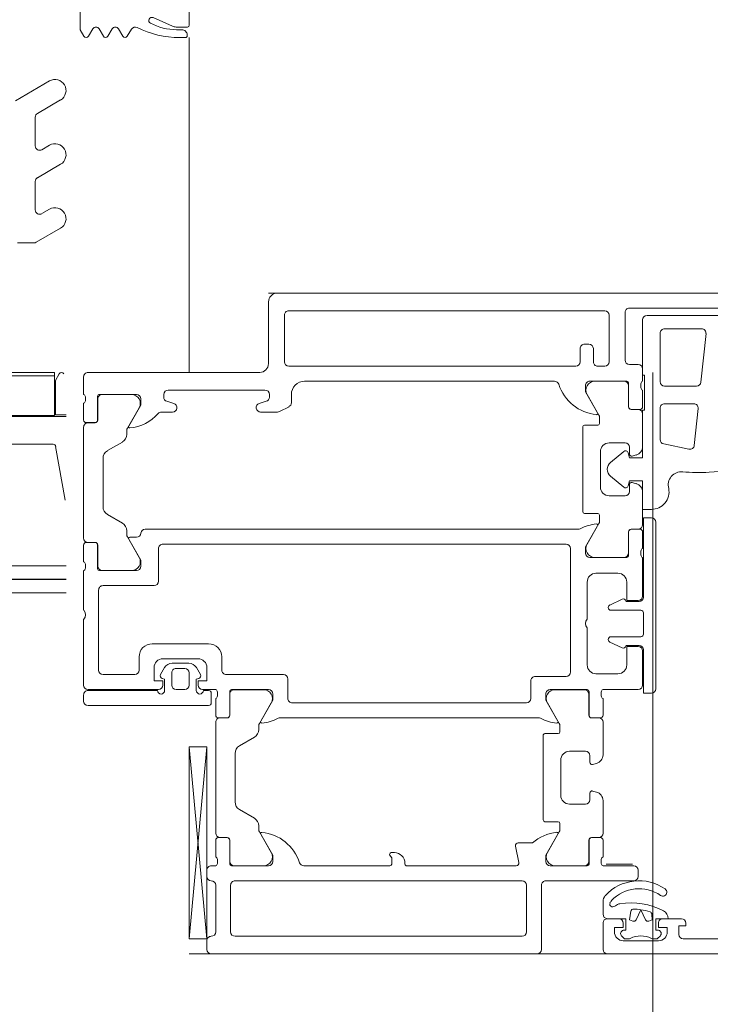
# Model space of a CAD drawing. Header units: centimetres. Extents: x -1631 to 21770, y -8842 to 3590.
# Tile 88 of 142: x 336.45 to 344.3, y 1663.55 to 1674.73. Entities that reach past the tile are written whole.
import ezdxf

# ---------------------------------------------------------------- set-up
doc = ezdxf.new("R2010")
doc.units = ezdxf.units.CM
for name, color, linetype, lineweight in [('A-DETL-GENF', 92, 'Continuous', 9), ('A-DOOR', 31, 'Continuous', 13), ('A-GLAZ-CWMG', 51, 'Continuous', 9), ('A-WALL-IDEN', 211, 'Continuous', 13)]:
    doc.layers.add(name, color=color, linetype=linetype, lineweight=lineweight)

# ---------------------------------------------------------------- blocks, each defined once
blk = doc.blocks.new('Schueco_FWS_ADS-75-SimplySmart_inw_Family-02 - FWS SI insert unit 90-2368395-6_piętro IV __13_80 m_ - stan projektowany')
at = {"layer": 'A-DETL-GENF'}
for p, q in [((-75.5, 6.6), (75.5, 6.6)), ((74.6, -0.9), (-74.6, -0.9))]:
    blk.add_line(p, q, dxfattribs=at)
at = {"layer": 'A-DOOR'}
for p, q in [((75.25, 6.6), (71.55, 6.6)), ((70.8, 6.25), (70.8, 6.55)), ((71.5, 6.55), (71.5, 5.82)), ((75.3, 6.45), (75.3, 6.55)), ((68.6, 6.43), (69.89, 6.43)), ((70.176, 6.421), (70.152, 6.397)), ((70.17, 6.45), (70.57, 6.45)), ((70.227, 6.43), (70.197, 6.43)), ((70.543, 6.43), (70.513, 6.43)), ((70.588, 6.397), (70.564, 6.421)), ((71.72, 6.4), (74.98, 6.4)), ((75.3, 4.249), (75.5, 6.43)), ((71.67, 5.82), (71.67, 6.35)), ((75.03, 6.35), (75.03, 5.82)), ((75.2, 5.82), (75.2, 6.35)), ((69.91, 6.2), (70.12, 6.2)), ((70.62, 6.2), (70.75, 6.2)), ((70.4, 5.72), (70.4, 5.65)), ((71.45, 5.77), (70.45, 5.77)), ((74.98, 5.77), (71.72, 5.77)), ((75.3, 5.65), (75.3, 5.72)), ((70.45, 5.6), (70.8, 5.6)), ((70.979, 5.6), (71.4, 5.6)), ((71.01, 5.599), (71.344, 5.599)), ((71.786, 5.6), (73.03, 5.6)), ((73.22, 5.6), (74.2, 5.6)), ((74.6, 5.6), (75.021, 5.6)), ((74.99, 5.599), (74.656, 5.599)), ((75.2, 5.6), (75.25, 5.6)), ((70.765, 5.58), (70.465, 5.58)), ((70.8, 5.5), (70.8, 5.31)), ((70.82, 5.572), (70.82, 5.528)), ((70.959, 5.31), (70.959, 5.58)), ((70.96, 5.309), (70.96, 5.549)), ((71.794, 5.376), (71.757, 5.564)), ((73.05, 5.58), (73.05, 5.57)), ((75.04, 5.309), (75.04, 5.549)), ((75.041, 5.58), (75.041, 5.31)), ((75.18, 5.528), (75.18, 5.572)), ((75.2, 5.31), (75.2, 5.5)), ((71.431, 5.449), (71.297, 5.216)), ((73.17, 5.45), (73.205, 5.45)), ((74.569, 5.449), (74.703, 5.216)), ((70.83, 5.28), (70.929, 5.28)), ((70.85, 5.279), (70.93, 5.279)), ((71.6, 5.34), (71.764, 5.34)), ((75.15, 5.279), (75.07, 5.279)), ((75.071, 5.28), (75.17, 5.28)), ((70.8, 4.859), (70.8, 5.229)), ((71.29, 5.191), (71.29, 5.12)), ((74.71, 5.191), (74.71, 5.147)), ((75.2, 3.971), (75.2, 5.229)), ((71.31, 5.1), (71.46, 5.1)), ((71.48, 5.08), (71.48, 4.12)), ((74.76, 5.06), (74.93, 4.962)), ((70.95, 4.85), (70.95, 4.775)), ((71.18, 4.9), (71, 4.9)), ((74.98, 4.875), (74.98, 4.325)), ((70.919, 4.751), (70.874, 4.763)), ((71.28, 4.4), (71.28, 4.8)), ((70.874, 4.437), (70.919, 4.449)), ((70.95, 4.425), (70.95, 4.35)), ((70.8, 3.971), (70.8, 4.341)), ((71, 4.3), (71.18, 4.3)), ((74.93, 4.238), (74.76, 4.14)), ((71.29, 4.08), (71.29, 4.009)), ((71.46, 4.1), (71.31, 4.1)), ((74.71, 4.053), (74.71, 4.009)), ((70.929, 3.92), (70.83, 3.92)), ((70.93, 3.921), (70.85, 3.921)), ((71.297, 3.984), (71.431, 3.751)), ((74.467, 3.92), (71.533, 3.92)), ((74.703, 3.984), (74.569, 3.751)), ((75.07, 3.921), (75.15, 3.921)), ((75.17, 3.92), (75.071, 3.92)), ((70.8, 3.89), (70.8, 3.7)), ((70.959, 3.62), (70.959, 3.89)), ((70.96, 3.651), (70.96, 3.891)), ((75.04, 3.651), (75.04, 3.891)), ((75.041, 3.89), (75.041, 3.62)), ((75.2, 3.7), (75.2, 3.89)), ((71.62, 3.5), (71.62, 3.7)), ((71.67, 3.75), (74.33, 3.75)), ((74.38, 3.7), (74.38, 3.48)), ((75.25, 3.64), (75.25, 3.75)), ((75.28, 3.78), (76.65, 3.78)), ((76.7, 3.73), (76.7, 3.66)), ((70.2, 3.59), (70.2, 1.7)), ((70.8, 3.6), (70.4, 3.6)), ((70.82, 3.672), (70.82, 3.628)), ((71.4, 3.6), (70.979, 3.6)), ((71.344, 3.601), (71.01, 3.601)), ((75.021, 3.6), (74.6, 3.6)), ((74.656, 3.601), (74.99, 3.601)), ((75.18, 3.628), (75.18, 3.672)), ((75.35, 3.6), (75.2, 3.6)), ((75.34, 3.61), (75.28, 3.61)), ((75.55, 3.6), (75.65, 3.6)), ((76.65, 3.6), (75.85, 3.6)), ((76.65, 3.61), (75.86, 3.61)), ((70.35, 3.55), (70.35, 3.16)), ((75.5, 3.41), (75.5, 3.55)), ((75.7, 3.55), (75.7, 3.41)), ((76.7, 2.8), (76.7, 3.55)), ((70.63, 3.42), (70.88, 3.42)), ((71.17, 2), (71.17, 3.4)), ((71.22, 3.45), (71.57, 3.45)), ((74.43, 3.43), (75.08, 3.43)), ((75.13, 3.38), (75.13, 3.23)), ((75.419, 3.35), (75.374, 3.429)), ((75.65, 3.36), (75.55, 3.36)), ((75.826, 3.429), (75.781, 3.35)), ((76.07, 3.23), (76.07, 3.38)), ((76.12, 3.43), (76.48, 3.43)), ((76.53, 3.38), (76.53, 2.47)), ((70.98, 3.32), (70.98, 2.9)), ((75.8, 3.25), (75.4, 3.25)), ((75.694, 3.3), (75.506, 3.3)), ((70.54, 3.1), (70.39, 3.1)), ((70.723, 3.06), (70.581, 3.126)), ((70.74, 3.03), (70.74, 3.033)), ((75.28, 3.08), (75.92, 3.08)), ((70.34, 2.73), (70.34, 2.97)), ((70.37, 3), (70.71, 3)), ((70.98, 2.8), (70.98, 2.38)), ((70.71, 2.7), (70.37, 2.7)), ((76.7, 2.25), (76.7, 2.7)), ((70.39, 2.6), (70.54, 2.6)), ((70.581, 2.574), (70.723, 2.64)), ((70.74, 2.667), (70.74, 2.67)), ((70.35, 2.54), (70.35, 2.1)), ((75.85, 2.37), (75.85, 2)), ((76.48, 2.42), (75.9, 2.42)), ((70.88, 2.28), (70.63, 2.28)), ((76.1, 2.25), (76.521, 2.25)), ((76.49, 2.249), (76.156, 2.249)), ((76.54, 1.959), (76.54, 2.199)), ((76.541, 2.23), (76.541, 1.96)), ((76.68, 2.178), (76.68, 2.222)), ((76.7, 1.96), (76.7, 2.15)), ((70.37, 2.072), (70.37, 2.028)), ((70.509, 1.81), (70.509, 2.08)), ((70.51, 2.049), (70.51, 1.809)), ((70.529, 2.1), (70.95, 2.1)), ((70.894, 2.099), (70.56, 2.099)), ((76.069, 2.099), (76.203, 1.866)), ((70.35, 2), (70.35, 1.81)), ((70.847, 1.716), (70.981, 1.949)), ((75.8, 1.95), (71.22, 1.95)), ((76.65, 1.929), (76.57, 1.929)), ((76.571, 1.93), (76.67, 1.93)), ((76.099, 1.87), (76.176, 1.87)), ((76.21, 1.841), (76.21, 1.797)), ((76.7, 0.621), (76.7, 1.879)), ((70.35, 1.729), (70.35, 1.359)), ((70.38, 1.78), (70.479, 1.78)), ((70.48, 1.779), (70.4, 1.779)), ((70.84, 1.62), (70.84, 1.691)), ((71.083, 1.78), (76, 1.78)), ((76.26, 1.71), (76.43, 1.612)), ((71.01, 1.6), (70.86, 1.6)), ((71.03, 0.62), (71.03, 1.58)), ((76.48, 1.525), (76.48, 0.975)), ((70.5, 1.275), (70.5, 1.35)), ((70.55, 1.4), (70.73, 1.4)), ((70.424, 1.263), (70.469, 1.251)), ((70.716, 1.177), (70.564, 1.304)), ((70.83, 1.3), (70.83, 0.9)), ((70.564, 0.896), (70.716, 1.023)), ((70.469, 0.949), (70.424, 0.937)), ((70.5, 0.85), (70.5, 0.925)), ((69.72, 0.41), (69.764, 0.829)), ((69.824, 0.872), (70.11, 0.811)), ((70.35, 0.841), (70.35, 0.471)), ((70.73, 0.8), (70.55, 0.8)), ((76.43, 0.888), (76.26, 0.79)), ((70.15, 0.763), (70.15, 0.405)), ((76.21, 0.703), (76.21, 0.659)), ((70.84, 0.509), (70.84, 0.58)), ((70.86, 0.6), (71.01, 0.6)), ((76.203, 0.634), (76.069, 0.401)), ((76.57, 0.571), (76.65, 0.571)), ((76.67, 0.57), (76.571, 0.57)), ((70.981, 0.251), (70.847, 0.484)), ((74.69, 0.45), (74.499, 0.45)), ((75.817, 0.45), (75.69, 0.45)), ((76.54, 0.301), (76.54, 0.541)), ((76.541, 0.54), (76.541, 0.27)), ((76.7, 0.35), (76.7, 0.54)), ((70.1, 0.355), (69.769, 0.355)), ((70.35, 0.39), (70.35, 0.2)), ((70.479, 0.42), (70.38, 0.42)), ((70.4, 0.421), (70.48, 0.421)), ((70.509, 0.12), (70.509, 0.39)), ((70.51, 0.391), (70.51, 0.151)), ((74.34, 0.344), (74.34, 0.25)), ((74.476, 0.445), (74.367, 0.389)), ((74.625, 0.328), (74.705, 0.352)), ((75.675, 0.352), (75.755, 0.328)), ((74.59, 0.25), (74.59, 0.28)), ((75.79, 0.28), (75.79, 0.25)), ((76.521, 0.25), (76.1, 0.25)), ((76.156, 0.251), (76.49, 0.251)), ((76.68, 0.278), (76.68, 0.322)), ((76.7, 0.05), (76.7, 0.25)), ((69.738, 0.155), (70.1, 0.155)), ((70.37, 0.172), (70.37, 0.128)), ((75.74, 0.2), (74.64, 0.2)), ((69.63, -0.44), (69.688, 0.11)), ((70.15, 0.105), (70.15, -0.445)), ((70.35, 0.1), (70.35, -0.04)), ((70.95, 0.1), (70.529, 0.1)), ((70.56, 0.101), (70.894, 0.101)), ((74.19, 0.1), (71.35, 0.1)), ((74.7, 0), (76.65, 0)), ((70.4, -0.09), (70.5, -0.09)), ((70.78, -0.07), (70.86, -0.07)), ((71.11, -0.07), (74.37, -0.07)), ((74.6, -0.8), (74.6, -0.1)), ((70.55, -0.14), (70.55, -0.68)), ((70.73, -0.65), (70.73, -0.12)), ((70.91, -0.12), (70.91, -0.27)), ((71.06, -0.27), (71.06, -0.12)), ((74.42, -0.12), (74.42, -0.65)), ((70.96, -0.32), (71.01, -0.32)), ((70.1, -0.495), (69.68, -0.495)), ((69.45, -0.645), (70.3, -0.645)), ((70.5, -0.73), (69.21, -0.73)), ((74.37, -0.7), (70.78, -0.7)), ((68.35, -0.9), (74.5, -0.9))]:
    blk.add_line(p, q, dxfattribs=at)
at = {"layer": 'A-DOOR', "flags": 128}
for points in [[(70.75, 6.6), (62.1, 6.6), (62.1, 6.26), (62.21, 6.15), (62.27, 6.15), (62.27, 6.32)], [(69.94, 6.38), (69.94, 6.28), (69.86, 6.28), (69.86, 6.25)], [(75.5, 4.249), (75.5, 6.43), (75.3, 6.43), (75.3, 4.249), (75.5, 4.249), (75.3, 6.43)], [(70.17, 6.33), (70.2, 6.33), (70.2, 6.2), (70.06, 6.2)], [(70.17, 6.25), (70.17, 6.3), (70.07, 6.3), (70.07, 6.35)], [(70.75, 6.2), (70.54, 6.2), (70.54, 6.33), (70.57, 6.33)], [(70.67, 6.35), (70.67, 6.3), (70.57, 6.3), (70.57, 6.25)], [(70.8, 6.006), (70.8, 6.015), (70.8, 6.15)], [(71.45, 5.55), (71.45, 5.48), (71.312, 5.241)], [(73.225, 5.47), (73.225, 5.477), (73.2, 5.51), (73.2, 5.58)], [(74.688, 5.241), (74.55, 5.48), (74.55, 5.55)], [(71.312, 3.959), (71.45, 3.72), (71.45, 3.65)], [(74.55, 3.65), (74.55, 3.72), (74.688, 3.959)], [(70.34, 3.15), (70.34, 3.64), (70.25, 3.64)], [(75.392, 3.473), (75.42, 3.48), (75.42, 3.61)], [(75.78, 3.61), (75.78, 3.48), (75.808, 3.473)], [(75.3, 3.35), (75.3, 3.5), (75.4, 3.5), (75.4, 3.55)], [(75.8, 3.55), (75.8, 3.5), (75.9, 3.5), (75.9, 3.35)], [(70.4, 3.11), (70.53, 3.11), (70.53, 3.32)], [(70.53, 2.38), (70.53, 2.59), (70.4, 2.59)], [(70.25, 1.65), (70.34, 1.65), (70.34, 2.55)], [(76.188, 1.891), (76.05, 2.13), (76.05, 2.2)], [(71, 2.05), (71, 1.98), (70.862, 1.741)], [(70.516, 1.289), (70.5, 1.23), (70.35, 1.23), (70.35, 1.555), (70.25, 1.555)], [(70.35, -0.595), (70.35, 0.03), (70.33, 0.03), (70.33, 0.43), (70.35, 0.43), (70.35, 0.97), (70.5, 0.97), (70.516, 0.911)], [(76.05, 0.3), (76.05, 0.37), (76.188, 0.609)], [(70.862, 0.459), (71, 0.22), (71, 0.15)]]:
    blk.add_lwpolyline(points, dxfattribs=at)
for points in [[(70.28, 6.227), (70.24, 6.213), (70.246, 6.149), (70.24, 6.213)], [(70.423, 6.212), (70.37, 6.099), (70.317, 6.212), (70.37, 6.099)], [(70.483, 6.115), (70.5, 6.213), (70.46, 6.227), (70.5, 6.213)]]:
    blk.add_lwpolyline(points, close=True, dxfattribs=at)
at = {"layer": 'A-DOOR'}
for centre, radius, start, end in [((70.75, 6.55), 0.05, 0, 90), ((71.55, 6.55), 0.05, 90, 180), ((75.25, 6.55), 0.05, 0, 90), ((69.89, 6.38), 0.05, 0, 90), ((70.17, 6.35), 0.1, 90, 180), ((70.18, 6.369), 0.04, 135, 255.5225), ((70.197, 6.4), 0.03, 90, 135), ((70.227, 6.38), 0.05, 62.5107, 90), ((70.37, 6.655), 0.26, 242.5107, 297.4893), ((70.513, 6.38), 0.05, 90, 117.4893), ((70.543, 6.4), 0.03, 45, 90), ((70.57, 6.35), 0.1, 360, 90), ((70.56, 6.369), 0.04, 284.4775, 45), ((71.72, 6.35), 0.05, 90, 180), ((74.98, 6.35), 0.05, 0, 90), ((75.25, 6.35), 0.05, 90, 180), ((75.25, 6.45), 0.05, 270, 0), ((69.91, 6.25), 0.05, 180, 270), ((70.16, 6.2), 0.1, 180, 242.1358), ((70.12, 6.25), 0.05, 270, 0), ((70.275, 6.152), 0.03, 185, 252.5402), ((70.275, 6.152), 0.03, 185, 252.5402), ((70.29, 6.199), 0.03, 25, 110), ((70.29, 6.199), 0.03, 25, 110), ((70.45, 6.199), 0.03, 70, 155), ((70.45, 6.199), 0.03, 70, 155), ((70.62, 6.25), 0.05, 180, 270), ((70.75, 6.25), 0.05, 270, 0), ((70.75, 6.15), 0.05, 0, 90), ((70.482, 6.81), 0.79, 242.1358, 279.1542), ((70.482, 6.81), 0.72, 252.5402, 261.0115), ((70.482, 6.81), 0.72, 252.5402, 261.0115), ((70.482, 6.81), 0.72, 261.0115, 267.5718), ((70.482, 6.81), 0.72, 261.0115, 267.5718), ((70.453, 6.121), 0.03, 267.5718, 350), ((70.453, 6.121), 0.03, 267.5718, 350), ((70.592, 6.129), 0.1, 279.1542, 310.6602), ((70.69, 6.015), 0.05, 77.3108, 130.6602), ((70.694, 6.035), 0.03, 333.1107, 77.3108), ((70.12, 5.9), 0.045, 55.1415, 235.1415), ((70.391, 6.289), 0.519, 235.1415, 317.6099), ((70.391, 6.289), 0.429, 235.1415, 316.838), ((70.623, 6.071), 0.11, 316.838, 333.1107), ((70.7, 6.006), 0.1, 317.6099, 0), ((70.27, 6.029), 0.53, 358.4896, 0), ((71.45, 5.82), 0.05, 270, 0), ((71.72, 5.82), 0.05, 180, 270), ((74.98, 5.82), 0.05, 270, 0), ((75.25, 5.82), 0.05, 180, 270), ((70.45, 5.72), 0.05, 90, 180), ((75.25, 5.72), 0.05, 0, 90), ((70.45, 5.65), 0.05, 180, 270), ((70.79, 5.572), 0.03, 0, 70.5288), ((70.979, 5.58), 0.02, 90, 180), ((71.01, 5.549), 0.05, 90, 180), ((71.344, 5.499), 0.1, 330, 90), ((71.4, 5.55), 0.05, 0, 90), ((71.786, 5.57), 0.03, 90, 191), ((73.03, 5.58), 0.02, 360, 90), ((73.22, 5.58), 0.02, 90, 180), ((74.2, 5.55), 0.05, 17.7484, 90), ((74.6, 5.55), 0.05, 90, 180), ((74.656, 5.499), 0.1, 90, 210), ((74.99, 5.549), 0.05, 0, 90), ((75.021, 5.58), 0.02, 0, 90), ((75.21, 5.572), 0.03, 109.4712, 180), ((75.25, 5.65), 0.05, 270, 0), ((70.79, 5.528), 0.03, 289.4712, 0), ((73.17, 5.57), 0.12, 180, 270), ((73.205, 5.477), 0.02, 0, 45), ((74.724, 5.718), 0.5, 197.7484, 264.3774), ((75.21, 5.528), 0.03, 180, 250.5288), ((71.764, 5.37), 0.03, 270, 11), ((73.205, 5.47), 0.02, 270, 0), ((70.83, 5.31), 0.03, 180, 270), ((70.85, 5.229), 0.05, 90, 180), ((70.929, 5.31), 0.03, 270, 0), ((70.93, 5.309), 0.03, 270, 0), ((71.272, 5.717), 0.5, 276.1407, 311.0252), ((75.07, 5.309), 0.03, 180, 270), ((75.071, 5.31), 0.03, 180, 270), ((75.15, 5.229), 0.05, 0, 90), ((75.17, 5.31), 0.03, 270, 0), ((71.34, 5.191), 0.05, 150, 180), ((71.324, 5.234), 0.0138, 150, 276.1407), ((74.676, 5.234), 0.0138, 264.3774, 30), ((74.66, 5.191), 0.05, 0, 30), ((74.81, 5.147), 0.1, 180, 240), ((71.31, 5.12), 0.02, 180, 270), ((71.46, 5.08), 0.02, 0, 90), ((74.88, 4.875), 0.1, 0, 60), ((70.9, 4.859), 0.1, 180, 255), ((71, 4.85), 0.05, 90, 180), ((71.18, 4.8), 0.1, 0, 90), ((70.925, 4.775), 0.025, 255, 0), ((70.9, 4.341), 0.1, 105, 180), ((70.925, 4.425), 0.025, 0, 105), ((71.18, 4.4), 0.1, 270, 0), ((71, 4.35), 0.05, 180, 270), ((74.88, 4.325), 0.1, 300, 0), ((74.81, 4.053), 0.1, 120, 180), ((71.31, 4.08), 0.02, 90, 180), ((71.46, 4.12), 0.02, 270, 0), ((70.85, 3.971), 0.05, 180, 270), ((70.83, 3.89), 0.03, 90, 180), ((70.929, 3.89), 0.03, 0, 90), ((70.93, 3.891), 0.03, 0, 90), ((71.34, 4.009), 0.05, 180, 210), ((71.324, 3.966), 0.0138, 84.6714, 210), ((71.279, 3.482), 0.5, 62.5097, 84.6714), ((71.533, 3.97), 0.05, 242.5097, 270), ((74.467, 3.97), 0.05, 270, 297.4903), ((74.721, 3.482), 0.5, 95.3286, 117.4903), ((74.676, 3.966), 0.0138, 330, 95.3286), ((74.66, 4.009), 0.05, 330, 0), ((75.07, 3.891), 0.03, 90, 180), ((75.071, 3.89), 0.03, 90, 180), ((75.15, 3.971), 0.05, 270, 0), ((75.17, 3.89), 0.03, 0, 90), ((70.79, 3.672), 0.03, 0, 70.5288), ((71.344, 3.701), 0.1, 270, 30), ((71.67, 3.7), 0.05, 90, 180), ((74.33, 3.7), 0.05, 360, 90), ((74.656, 3.701), 0.1, 150, 270), ((75.21, 3.672), 0.03, 109.4712, 180), ((75.28, 3.75), 0.03, 90, 180), ((76.65, 3.73), 0.05, 0, 90), ((70.25, 3.59), 0.05, 90, 180), ((70.4, 3.55), 0.05, 90, 180), ((70.79, 3.628), 0.03, 289.4712, 0), ((70.979, 3.62), 0.02, 180, 270), ((71.01, 3.651), 0.05, 180, 270), ((71.4, 3.65), 0.05, 270, 0), ((74.6, 3.65), 0.05, 180, 270), ((74.99, 3.651), 0.05, 270, 0), ((75.021, 3.62), 0.02, 270, 0), ((75.21, 3.628), 0.03, 180, 250.5288), ((75.28, 3.64), 0.03, 180, 270), ((75.38, 3.61), 0.04, 0, 180), ((75.35, 3.55), 0.05, 0, 90), ((75.55, 3.55), 0.05, 90, 180), ((75.65, 3.55), 0.05, 0, 90), ((75.82, 3.61), 0.04, 0, 180), ((75.85, 3.55), 0.05, 90, 180), ((76.65, 3.66), 0.05, 270, 0), ((76.65, 3.55), 0.05, 0, 90), ((71.57, 3.5), 0.05, 270, 0), ((74.43, 3.48), 0.05, 180, 270), ((75.4, 3.444), 0.03, 105, 210), ((75.8, 3.444), 0.03, 330, 75), ((70.63, 3.32), 0.1, 90, 180), ((70.88, 3.32), 0.1, 0, 90), ((71.22, 3.4), 0.05, 90, 180), ((75.08, 3.38), 0.05, 360, 90), ((75.55, 3.41), 0.05, 180, 270), ((75.65, 3.41), 0.05, 270, 0), ((76.12, 3.38), 0.05, 90, 180), ((76.48, 3.38), 0.05, 0, 90), ((75.4, 3.35), 0.1, 180, 270), ((75.506, 3.4), 0.1, 210, 270), ((75.694, 3.4), 0.1, 270, 330), ((75.8, 3.35), 0.1, 270, 0), ((70.39, 3.15), 0.05, 180, 270), ((70.4, 3.16), 0.05, 180, 270), ((75.28, 3.23), 0.15, 180, 270), ((75.92, 3.23), 0.15, 270, 0), ((70.568, 3.099), 0.03, 65, 158.2882), ((70.71, 3.03), 0.03, 270, 0), ((70.71, 3.033), 0.03, 0, 65), ((70.37, 2.97), 0.03, 90, 180), ((70.927, 2.85), 0.0725, 316.3972, 43.6028), ((76.752, 2.75), 0.0725, 136.3972, 223.6028), ((70.37, 2.73), 0.03, 180, 270), ((70.71, 2.67), 0.03, 0, 90), ((70.39, 2.55), 0.05, 90, 180), ((70.4, 2.54), 0.05, 90, 180), ((70.568, 2.601), 0.03, 201.7118, 295), ((70.71, 2.667), 0.03, 295, 0), ((76.48, 2.47), 0.05, 270, 0), ((70.63, 2.38), 0.1, 180, 270), ((70.88, 2.38), 0.1, 270, 0), ((75.9, 2.37), 0.05, 90, 180), ((76.1, 2.2), 0.05, 90, 180), ((76.156, 2.149), 0.1, 90, 210), ((76.49, 2.199), 0.05, 0, 90), ((76.521, 2.23), 0.02, 0, 90), ((76.71, 2.222), 0.03, 109.4712, 180), ((76.71, 2.178), 0.03, 180, 250.5288), ((70.34, 2.072), 0.03, 0, 70.5288), ((70.34, 2.028), 0.03, 289.4712, 0), ((70.529, 2.08), 0.02, 90, 180), ((70.56, 2.049), 0.05, 90, 180), ((70.894, 1.999), 0.1, 330, 90), ((70.95, 2.05), 0.05, 0, 90), ((71.22, 2), 0.05, 180, 270), ((75.8, 2), 0.05, 270, 0), ((76.57, 1.959), 0.03, 180, 270), ((76.571, 1.96), 0.03, 180, 270), ((76.65, 1.879), 0.05, 0, 90), ((76.67, 1.96), 0.03, 270, 0), ((70.38, 1.81), 0.03, 180, 270), ((70.479, 1.81), 0.03, 270, 0), ((70.48, 1.809), 0.03, 270, 0), ((76, 1.83), 0.05, 270, 354.2608), ((76.099, 1.82), 0.05, 90, 174.2608), ((76.176, 1.884), 0.0138, 270, 30), ((76.16, 1.841), 0.05, 0, 30), ((76.31, 1.797), 0.1, 180, 240), ((70.25, 1.7), 0.05, 180, 270), ((70.4, 1.729), 0.05, 90, 180), ((70.89, 1.691), 0.05, 150, 180), ((70.874, 1.734), 0.0138, 150, 275.3286), ((70.829, 2.218), 0.5, 275.3286, 297.4903), ((71.083, 1.73), 0.05, 90, 117.4903), ((70.86, 1.62), 0.02, 180, 270), ((71.01, 1.58), 0.02, 0, 90), ((76.38, 1.525), 0.1, 0, 60), ((70.25, 1.355), 0.2, 90, 190.6504), ((70.45, 1.359), 0.1, 180, 255), ((70.55, 1.35), 0.05, 90, 180), ((70.73, 1.3), 0.1, 0, 90), ((69.909, 1.277), 0.15, 264.6048, 15.6887), ((70.475, 1.275), 0.025, 255, 0), ((70.545, 1.281), 0.03, 50, 165.0049), ((69.735, -1.362), 2.5, 93.2163, 103.531), ((69.707, -0.863), 2, 84.6048, 93.2163), ((70.652, 1.1), 0.1, 310, 50), ((70.45, 0.841), 0.1, 105, 180), ((70.475, 0.925), 0.025, 0, 105), ((70.545, 0.919), 0.03, 194.9951, 310), ((70.73, 0.9), 0.1, 270, 0), ((76.38, 0.975), 0.1, 300, 0), ((69.813, 0.823), 0.05, 78, 174), ((70.1, 0.763), 0.05, 0, 78), ((70.55, 0.85), 0.05, 180, 270), ((76.31, 0.703), 0.1, 120, 180), ((70.86, 0.58), 0.02, 90, 180), ((71.01, 0.62), 0.02, 270, 0), ((76.226, 0.133), 0.5, 95.9199, 138.0861), ((76.176, 0.616), 0.0138, 330, 95.9199), ((76.16, 0.659), 0.05, 330, 0), ((76.57, 0.541), 0.03, 90, 180), ((76.571, 0.54), 0.03, 90, 180), ((76.65, 0.621), 0.05, 270, 0), ((76.67, 0.54), 0.03, 0, 90), ((70.4, 0.471), 0.05, 180, 270), ((70.89, 0.509), 0.05, 180, 210), ((70.874, 0.466), 0.0138, 84.3774, 210), ((70.826, -0.018), 0.5, 17.7484, 84.3774), ((74.499, 0.4), 0.05, 90, 117), ((74.69, 0.4), 0.05, 287, 90), ((75.69, 0.4), 0.05, 90, 253), ((75.817, 0.5), 0.05, 270, 318.0861), ((69.769, 0.405), 0.05, 174, 270), ((70.1, 0.405), 0.05, 270, 0), ((70.38, 0.39), 0.03, 90, 180), ((70.479, 0.39), 0.03, 0, 90), ((70.48, 0.391), 0.03, 0, 90), ((74.39, 0.344), 0.05, 117, 180), ((76.156, 0.351), 0.1, 150, 270), ((76.71, 0.322), 0.03, 109.4712, 180), ((70.894, 0.201), 0.1, 270, 30), ((74.19, 0.25), 0.15, 270, 0), ((74.64, 0.28), 0.05, 107, 180), ((74.64, 0.25), 0.05, 180, 270), ((75.74, 0.25), 0.05, 270, 360), ((75.74, 0.28), 0.05, 0, 73), ((76.1, 0.3), 0.05, 180, 270), ((76.49, 0.301), 0.05, 270, 0), ((76.521, 0.27), 0.02, 270, 0), ((76.71, 0.278), 0.03, 180, 250.5288), ((69.738, 0.105), 0.05, 90, 174), ((70.1, 0.105), 0.05, 0, 90), ((70.34, 0.172), 0.03, 0, 70.5288), ((70.34, 0.128), 0.03, 289.4712, 0), ((70.529, 0.12), 0.02, 180, 270), ((70.56, 0.151), 0.05, 180, 270), ((70.95, 0.15), 0.05, 270, 0), ((71.35, 0.15), 0.05, 197.7484, 270), ((74.7, -0.1), 0.1, 90, 180), ((76.65, 0.05), 0.05, 270, 0), ((70.4, -0.04), 0.05, 180, 270), ((70.5, -0.14), 0.05, 0, 90), ((70.78, -0.12), 0.05, 90, 180), ((70.86, -0.12), 0.05, 360, 90), ((71.11, -0.12), 0.05, 90, 180), ((74.37, -0.12), 0.05, 0, 90), ((70.96, -0.27), 0.05, 180, 270), ((71.01, -0.27), 0.05, 270, 0), ((69.68, -0.445), 0.05, 174, 270), ((70.1, -0.445), 0.05, 270, 0), ((70.3, -0.595), 0.05, 270, 360), ((70.78, -0.65), 0.05, 180, 270), ((74.37, -0.65), 0.05, 270, 0), ((70.5, -0.68), 0.05, 270, 0), ((74.5, -0.8), 0.1, 270, 0)]:
    blk.add_arc(centre, radius, start, end, dxfattribs=at)
blk = doc.blocks.new('Rectangular Mullion - Schueco_FWS-50-SI_Tran_CovCap-20mm_Tran-55mm-2368392-6_piętro IV __13_80 m_ - stan projektowany')
at = {"layer": 'A-GLAZ-CWMG'}
blk.add_line((338.377, 1674.526), (338.377, 1670.726), dxfattribs=at)
blk = doc.blocks.new('Rectangular Mullion - SI_CovCap-20mm_Mull-85mm-V12-6_piętro IV __13_80 m_ - stan projektowany')
at = {"layer": 'A-DETL-GENF'}
for p, q in [((-2.31, 3.929), (-2.089, 4.027)), ((-2.48, 3.92), (-2.351, 3.92)), ((-2.476, 3.83), (-2.476, 3.82)), ((-2.456, 3.8), (-2.389, 3.8)), ((-2.355, 3.89), (-2.416, 3.89)), ((-1.843, 3.895), (-1.796, 3.815)), ((-1.744, 3.815), (-1.696, 3.899)), ((-1.625, 3.899), (-1.576, 3.815)), ((-1.524, 3.815), (-1.475, 3.899)), ((-1.404, 3.899), (-1.355, 3.815)), ((-0.913, 3.308), (-0.525, 3.084)), ((-0.775, 2.94), (-1.038, 3.092)), ((-0.75, 2.571), (-0.75, 2.897)), ((-0.913, 2.578), (-0.825, 2.528)), ((-0.775, 2.21), (-1.038, 2.362)), ((-0.75, 1.845), (-0.75, 2.167)), ((-0.913, 1.852), (-0.825, 1.802)), ((-0.762, 1.477), (-1.038, 1.636)), ((-0.55, 1.47), (-0.737, 1.47)), ((-1.09, -1.449), (-0.982, -0.84)), ((-0.953, -0.815), (-0.025, -0.815)), ((2.135, -2.195), (-1.1, -2.195)), ((-1.1, -2.345), (2.125, -2.345)), ((2.35, -2.5), (-1.1, -2.5))]:
    blk.add_line(p, q, dxfattribs=at)
at = {"layer": 'A-DETL-GENF', "flags": 128}
for points in [[(-2.35, 4.68), (-2.5, 4.68), (-2.5, 3.94)], [(-1.303, 3.815), (-1.26, 3.89), (-1.26, 4.68), (-1.395, 4.68)], [(-1.1, -0.48), (-0.98, -0.48), (-0.98, -0.09), (-1.023, -0.016)], [(1.244, -1.227), (1.14, -0.64), (1.25, -0.64), (1.25, -0.58), (1.17, -0.5), (-1.1, -0.5)], [(-1.1, -2.35), (2.37, -2.35), (2.37, -1.72), (2.12, -1.72), (2.12, -1.99), (1.99, -1.99), (1.99, -1.64)]]:
    blk.add_lwpolyline(points, dxfattribs=at)
for points in [[(0.97, 0), (-0.97, 0), (-0.97, -0.04), (0.97, -0.04)], [(0.97, -0.04), (-0.97, -0.04), (-0.97, -0.49), (0.97, -0.49)]]:
    blk.add_lwpolyline(points, close=True, dxfattribs=at)
at = {"layer": 'A-DETL-GENF'}
for centre, radius, start, end in [((-2.075, 3.995), 0.035, 298.0726, 113.9962), ((-2.48, 3.94), 0.02, 180.0061, 269.9938), ((-2.389, 4.87), 1.07, 269.9984, 296.658), ((-2.355, 4.52), 0.63, 269.9981, 298.0699), ((-2.351, 4.02), 0.1, 270.0023, 293.9916), ((-1.886, 3.868), 0.051, 31.8047, 116.6592), ((-1.66, 3.879), 0.041, 29.9963, 149.9993), ((-1.44, 3.879), 0.041, 30.003, 149.9925), ((-2.416, 3.83), 0.06, 89.9876, 180.0101), ((-2.456, 3.82), 0.02, 179.9598, 270.0205), ((-1.77, 3.83), 0.03, 209.9942, 330.0014), ((-1.55, 3.83), 0.03, 209.9942, 330.0014), ((-1.329, 3.83), 0.03, 209.9942, 330.0014), ((-0.975, 3.2), 0.125, 60, 240), ((-0.8, 2.897), 0.05, 360, 60), ((-0.975, 2.47), 0.125, 60, 240), ((-0.8, 2.571), 0.05, 240, 360), ((-0.8, 2.167), 0.05, 0, 60), ((-0.975, 1.744), 0.125, 60, 240), ((-0.8, 1.845), 0.05, 240, 0), ((-0.737, 1.52), 0.05, 240, 270), ((-1.049, -0.031), 0.03, 29.7965, 150.132), ((-0.953, -0.845), 0.03, 90, 170)]:
    blk.add_arc(centre, radius, start, end, dxfattribs=at)

msp = doc.modelspace()

# ---------------------------------------------------------------- linework, layer by layer
at = {"layer": 'A-WALL-IDEN'}
msp.add_line((343.644, 1670.726), (343.644, 1605.153), dxfattribs=at)

# ---------------------------------------------------------------- block references
at = {"layer": 'A-DOOR', "rotation": 180}
msp.add_blockref('Schueco_FWS_ADS-75-SimplySmart_inw_Family-02 - FWS SI insert unit 90-2368395-6_piętro IV __13_80 m_ - stan projektowany', (413.877, 1670.726), dxfattribs=at)
at = {"layer": 'A-GLAZ-CWMG', "extrusion": (0, 0, -1)}
msp.add_blockref('Rectangular Mullion - SI_CovCap-20mm_Mull-85mm-V12-6_piętro IV __13_80 m_ - stan projektowany', (-335.877, 1670.726), dxfattribs=at)
at = {"layer": 'A-GLAZ-CWMG'}
msp.add_blockref('Rectangular Mullion - Schueco_FWS-50-SI_Tran_CovCap-20mm_Tran-55mm-2368392-6_piętro IV __13_80 m_ - stan projektowany', (0, 0), dxfattribs=at)

doc.saveas('drawing.dxf')
